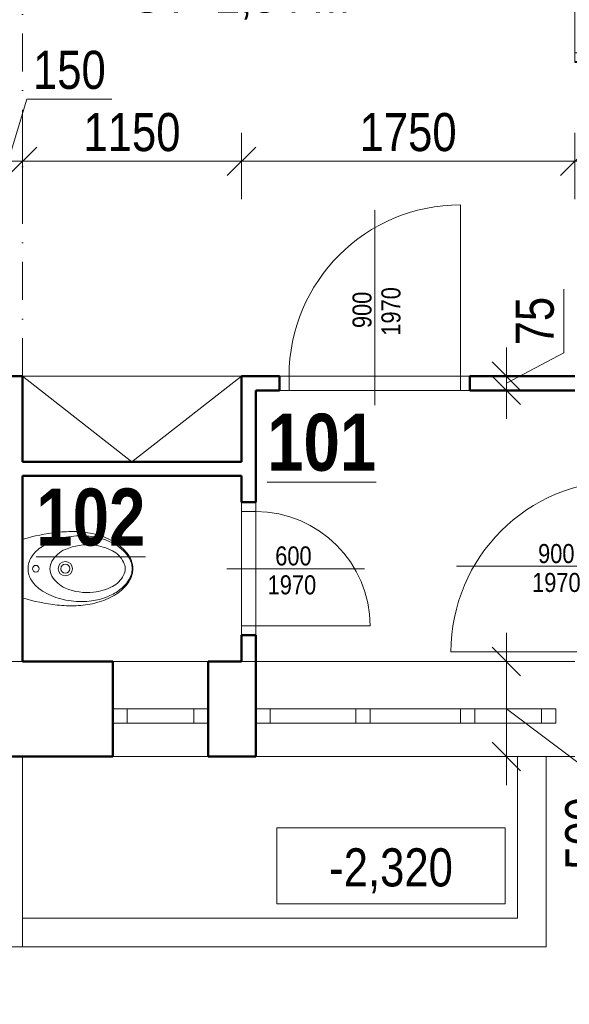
# Model space of a CAD drawing. Header units: millimetres. Extents: x 26913 to 229900, y -42004 to 143385.
# Tile 20 of 28: x 132155 to 135041, y -39375 to -34199. Entities that reach past the tile are written whole.
import ezdxf
from ezdxf.enums import TextEntityAlignment as Align

# ---------------------------------------------------------------- set-up
doc = ezdxf.new("R2010")
doc.units = ezdxf.units.MM
doc.header["$LTSCALE"] = 400
doc.linetypes.add('DASHDOT', pattern=[1, 0.5, -0.25, 0, -0.25])
doc.layers.get('0').update_dxf_attribs({"color": 250})
doc.layers.add('A99_X_pom', color=40, linetype='Continuous', lineweight=40, plot=False)
for name, color, linetype, lineweight in [('B_kóty', 40, 'Continuous', 18), ('B_pohled', 7, 'Continuous', 18), ('B_rozhraní', 7, 'Continuous', 13), ('B_sanita', 7, 'Continuous', 18), ('B_výplně otvorů', 7, 'Continuous', 18), ('B_řez', 7, 'Continuous', 50), ('S_kce_nad_viditelné', 7, 'DASHDOT', 18), ('S_kóty_výškové', 7, 'Continuous', 13), ('S_popis', 10, 'Continuous', 13), ('S_popis místnosti', 10, 'Continuous', 13), ('S_tlustá', 220, 'Continuous', 50)]:
    doc.layers.add(name, color=color, linetype=linetype, lineweight=lineweight)
doc.styles.get("Standard").update_dxf_attribs({"font": 'ARIALN.TTF'})
doc.dimstyles.new('M 1-50', dxfattribs={"dimscale": 50, "dimtxt": 2, "dimasz": 1.5, "dimexe": 1.5, "dimexo": 3, "dimgap": 0.5, "dimtad": 1, "dimdec": 0, "dimrnd": 5, "dimzin": 0, "dimtxsty": 'Standard', "dimblk": 'OBLIQUE', "dimcen": 0.09, "dimdle": 0.5, "dimclrd": 256, "dimclre": 256, "dimclrt": 256, "dimadec": 0, "dimazin": 0, "dimtfac": 1, "dimtdec": 0, "dimtmove": 1, "dimatfit": 0, "dimldrblk": 'OBLIQUE', "dimfxl": 7, "dimfxlon": 1, "dimtolj": 1, "dimtzin": 0, "dimlwd": -1, "dimlwe": -1, "dimarcsym": 0})

# ---------------------------------------------------------------- blocks, each defined once
blk = doc.blocks.new('*U70')
blk.add_line((0, 1246.6), (0, -280))
at = {"color": 0}
for p, q in [((-700, 300), (-700, 1000)), ((93.8, 650), (700, 300)), ((-700, 300), (-750, 300)), ((-700, 300), (0, 300)), ((-700, 300), (-700, 0)), ((0, 0), (0, 300)), ((0, 300), (700, 300)), ((700, 300), (700, 0)), ((700, 300), (750, 300)), ((-700, 0), (-750, 0)), ((-700, 0), (0, 0)), ((0, 0), (700, 0)), ((700, 0), (750, 0))]:
    blk.add_line(p, q, dxfattribs=at)
for centre, start, end in [((-700, 300), 0, 90), ((700, 300), 150, 180)]:
    blk.add_arc(centre, 700, start, end, dxfattribs=at)
at = {"layer": 'A99_X_pom', "color": 0}
for p, q in [((-750, 300), (-750, 0)), ((750, 300), (750, 0))]:
    blk.add_line(p, q, dxfattribs=at)
at = {"flags": 8}
blk.add_attdef('SIRKA', text='', height=100, rotation=90, dxfattribs=at).set_placement((10, 932.9), align=Align.BOTTOM_CENTER)
blk.add_attdef('VYSKA', text='', height=100, rotation=90).set_placement((30, 930.8), align=Align.TOP_CENTER)
blk = doc.blocks.new('*U89')
for p, q in [((0, 77.5), (0, -1121.4)), ((-500, -250), (-500, 0)), ((500, -250), (500, 0))]:
    blk.add_line(p, q)
at = {"linetype": 'ByBlock'}
for p, q in [((-450, 0), (-500, 0)), ((-450, -250), (-450, 0)), ((450, 0), (450, -250)), ((500, 0), (450, 0)), ((-450, -250), (-500, -250)), ((450, -250), (450, -1150)), ((500, -250), (450, -250))]:
    blk.add_line(p, q, dxfattribs=at)
at = {"linetype": 'Continuous'}
for p, q in [((450, 0), (-450, 0)), ((450, -250), (-450, -250))]:
    blk.add_line(p, q, dxfattribs=at)
at = {"linetype": 'ByBlock'}
blk.add_arc((450, -250), 900, 180, 270, dxfattribs=at)
at = {"flags": 8}
blk.add_attdef('SIRKA', text='', height=100, rotation=90, dxfattribs=at).set_placement((13, -596.8), align=Align.BOTTOM_CENTER)
blk.add_attdef('VYSKA', text='', height=100, rotation=90, dxfattribs=at).set_placement((34.8, -596.5), align=Align.TOP_CENTER)
blk = doc.blocks.new('*U90')
at = {"linetype": 'ByBlock'}
for p, q in [((300, 75), (300, 675)), ((-300, 75), (-350, 75)), ((-300, 75), (-300, 0)), ((300, 0), (300, 75)), ((350, 75), (300, 75)), ((-300, 0), (-350, 0)), ((350, 0), (300, 0))]:
    blk.add_line(p, q, dxfattribs=at)
for p, q in [((0, -77.5), (0, 646.4)), ((-350, 75), (-350, 0)), ((350, 75), (350, 0))]:
    blk.add_line(p, q)
at = {"linetype": 'Continuous'}
for p, q in [((300, 75), (-300, 75)), ((300, 0), (-300, 0))]:
    blk.add_line(p, q, dxfattribs=at)
at = {"linetype": 'ByBlock'}
blk.add_arc((300, 75), 600, 90, 180, dxfattribs=at)
at = {"flags": 8}
blk.add_attdef('VYSKA', text='', height=100, rotation=90, dxfattribs=at).set_placement((34.8, 264.9), align=Align.TOP_CENTER)
blk.add_attdef('SIRKA', text='', height=100, rotation=90, dxfattribs=at).set_placement((13, 272.9), align=Align.BOTTOM_CENTER)
blk = doc.blocks.new('*U91')
for p, q in [((0, -77.5), (0, 946.4)), ((-500, 75), (-500, 0)), ((500, 75), (500, 0))]:
    blk.add_line(p, q)
at = {"linetype": 'ByBlock'}
for p, q in [((450, 75), (450, 975)), ((-450, 75), (-500, 75)), ((-450, 75), (-450, 0)), ((450, 0), (450, 75)), ((500, 75), (450, 75)), ((-450, 0), (-500, 0)), ((500, 0), (450, 0))]:
    blk.add_line(p, q, dxfattribs=at)
at = {"linetype": 'Continuous'}
for p, q in [((450, 75), (-450, 75)), ((450, 0), (-450, 0))]:
    blk.add_line(p, q, dxfattribs=at)
at = {"linetype": 'ByBlock'}
blk.add_arc((450, 75), 900, 90, 180, dxfattribs=at)
at = {"flags": 8}
blk.add_attdef('SIRKA', text='', height=100, rotation=90, dxfattribs=at).set_placement((13, 422.9), align=Align.BOTTOM_CENTER)
blk.add_attdef('VYSKA', text='', height=100, rotation=90, dxfattribs=at).set_placement((34.8, 414.9), align=Align.TOP_CENTER)
blk = doc.blocks.new('A$C0BE674CB')
blk.add_line((-150.592724, 0), (150.592724, 0))
for centre, radius in [((-0.000015, -69.792725), 17.5), ((0.013214, -225.145218), 37.5), ((0.013214, -225.145218), 24)]:
    blk.add_circle(centre, radius)
for centre, radius, start, end in [((-150.592747, -4), 4, 89.98526, 163.163498), ((-0.000015, -141.108673), 111.985252, 57.139480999, 90.000075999), ((-38.25827, -200.336365), 182.494919, 31.555283, 57.139480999), ((-791.895573, -289.012238), 988.640137, 6.249869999, 16.824874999), ((35.54599, -284.333954), 149.405289, 119.906661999, 156.766624), ((-0.000015, -222.534195), 78.11203, 90, 119.906661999), ((-0.000015, -222.534195), 78.11203, 60.093338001, 90), ((-35.546021, -284.333954), 149.405289, 23.233376, 60.093338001), ((-191.542118, -294.472382), 362.376892, 15.004257, 31.555374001), ((-246.82349, -309.289276), 419.609497, 359.539749, 15.004265), ((-520.29279, -259.264405), 715.413086, 358.196968, 6.249869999), ((-169.67754, -341.915284), 295.374023, 353.854790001, 23.23349), ((-277.253987, -266.912293), 472.253998, 346.225929, 358.197731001), ((-178.213001, -316.362122), 350.542023, 338.40638, 352.477646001), ((-230.799412, -309.41803), 403.5849, 352.477654, 359.539749), ((-153.260212, -343.682923), 278.861816, 332.394997, 353.854790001), ((-210.403385, -283.300446), 403.42392, 332.202339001, 346.225906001), ((-113.051106, -342.15326), 280.46167, 324.204681, 338.907990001), ((24.889042, -410.808167), 134, 207.605060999, 243.627109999), ((-53.054817, -385.416535), 206.493668, 307.557140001, 325.00848), ((-73.15435, -355.656739), 248.270081, 310.861206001, 332.202255), ((-0.013245, -460.979798), 78, 270, 296.372895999), ((-13.600356, -424.501892), 157.240784, 283.398419, 310.861206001), ((-11.864981, -438.985474), 138.919754, 287.015374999, 308.180595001), ((-0.000015, -481.597138), 98.548065, 270, 283.398416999), ((-0.000015, -477.756806), 98.373566, 270.000074, 287.015372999)]:
    blk.add_arc(centre, radius, start, end)
at = {"extrusion": (0, 0, -1)}
for centre, radius, start, end in [((-791.895565, -289.012238), 988.640137, 6.249869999, 16.824874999), ((-38.25824, -200.336365), 182.494919, 31.555283, 57.139477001), ((0.000015, -141.108673), 111.985252, 57.139477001, 90.000064), ((-150.592708, -4), 4, 90.000344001, 163.174651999), ((-191.54208, -294.472382), 362.376892, 15.004371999, 31.555504), ((-520.292782, -259.264405), 715.413086, 358.196968, 6.249869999), ((-246.823452, -309.289276), 419.609497, 359.539848, 15.004371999), ((-169.677501, -341.915284), 295.374023, 353.854904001, 23.233589), ((-277.253963, -266.912293), 472.253998, 346.225151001, 358.196968), ((-230.799373, -309.41803), 403.5849, 352.477776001, 359.539848), ((-178.212963, -316.362122), 350.542023, 338.406509, 352.477776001), ((-210.403347, -283.300446), 403.42392, 332.202477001, 346.226028), ((-153.260174, -343.682923), 278.861816, 332.395157, 353.854904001), ((-113.051067, -342.15326), 280.46167, 324.204872, 338.908164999), ((-73.154323, -355.656739), 248.270081, 310.860992, 332.202042), ((-53.05479, -385.416535), 206.493668, 307.556915, 325.008262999), ((24.889073, -410.808167), 134, 207.605064, 243.627106), ((-13.600326, -424.501892), 157.240784, 283.398346, 310.86116), ((-11.864948, -438.985474), 138.919754, 287.015488, 308.180694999), ((-0.013214, -460.979798), 78, 270, 296.372909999), ((0.000015, -477.756806), 98.373566, 270.000075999, 287.015381), ((0.000015, -481.597138), 98.548065, 270, 283.398407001)]:
    blk.add_arc(centre, radius, start, end, dxfattribs=at)
blk = doc.blocks.new('*U41')
for p, q in [((12, 0), (0, 0)), ((0, 0), (0, -4)), ((12, -4), (12, 0)), ((0, -4), (12, -4))]:
    blk.add_line(p, q)
blk.add_attdef('VYSKA', text='', height=2).set_placement((6.004, -3.077), align=Align.CENTER)
blk = doc.blocks.new('*U79')
at = {"color": 0}
for p, q in [((0, 75), (500, 75)), ((0, 75), (0, 0)), ((75, 75), (75, 0)), ((425, 0), (425, 75)), ((500, 0), (500, 75)), ((0, 0), (500, 0))]:
    blk.add_line(p, q, dxfattribs=at)
blk = doc.blocks.new('_Oblique')
at = {"color": 0, "linetype": 'ByBlock', "lineweight": -2}
blk.add_line((-0.5, -0.5), (0.5, 0.5), dxfattribs=at)
blk = doc.blocks.new('*D99')
at = {"layer": 'B_kóty', "transparency": 16777216}
for p, q in [((133144.4, -39972.7), (133144.4, -40822.7)), ((133394.4, -39972.7), (133394.4, -40822.7)), ((133269.4, -40672.7), (133531.2, -40235.8)), ((133531.2, -40235.8), (133995.7, -40235.8)), ((133144.4, -40672.7), (132994.4, -40672.7)), ((133144.4, -40672.7), (133394.4, -40672.7)), ((133144.4, -40672.7), (133394.4, -40672.7)), ((133394.4, -40672.7), (133544.4, -40672.7))]:
    blk.add_line(p, q, dxfattribs=at)
at = {"layer": 'Defpoints', "color": 0, "transparency": 16777216}
for p in [(133144.4, -38072.7), (133394.4, -38072.7), (133394.4, -40672.7)]:
    blk.add_point(p, dxfattribs=at)
at = {"layer": 'B_kóty', "transparency": 16777216, "xscale": 150, "yscale": 150, "zscale": 150}
blk.add_blockref('_Oblique', (133144.4, -40672.7), dxfattribs=at)
at = {"layer": 'B_kóty', "transparency": 16777216, "xscale": 150, "yscale": 150, "zscale": 150, "rotation": 180}
blk.add_blockref('_Oblique', (133394.4, -40672.7), dxfattribs=at)
at = {"layer": 'B_kóty', "transparency": 16777216, "insert": (133763.5, -40083.7), "char_height": 200, "attachment_point": 5}
blk.add_mtext('\\A1;250', dxfattribs=at)
blk = doc.blocks.new('*U86')
at = {"color": 0}
for p, q in [((0, 75), (625, 75)), ((0, 75), (0, 0)), ((75, 75), (75, 0)), ((550, 0), (550, 75)), ((625, 0), (625, 75)), ((0, 0), (625, 0))]:
    blk.add_line(p, q, dxfattribs=at)
blk = doc.blocks.new('*U87')
at = {"color": 0}
for p, q in [((0, 75), (600, 75)), ((0, 75), (0, 0)), ((75, 75), (75, 0)), ((525, 0), (525, 75)), ((600, 0), (600, 75)), ((0, 0), (600, 0))]:
    blk.add_line(p, q, dxfattribs=at)
blk = doc.blocks.new('*D127')
at = {"layer": 'B_kóty', "transparency": 16777216}
for p, q in [((128619.4, -39972.7), (128619.4, -40822.7)), ((132169.4, -39972.7), (132169.4, -40822.7)), ((128569.4, -40672.7), (132219.4, -40672.7))]:
    blk.add_line(p, q, dxfattribs=at)
at = {"layer": 'Defpoints', "color": 0, "transparency": 16777216}
for p in [(128619.4, -38072.7), (132169.4, -38072.7), (132169.4, -40672.7)]:
    blk.add_point(p, dxfattribs=at)
at = {"layer": 'B_kóty', "transparency": 16777216, "xscale": 150, "yscale": 150, "zscale": 150, "rotation": 180}
blk.add_blockref('_Oblique', (128619.4, -40672.7), dxfattribs=at)
at = {"layer": 'B_kóty', "transparency": 16777216, "xscale": 150, "yscale": 150, "zscale": 150}
blk.add_blockref('_Oblique', (132169.4, -40672.7), dxfattribs=at)
at = {"layer": 'B_kóty', "transparency": 16777216, "char_height": 200, "attachment_point": 5}
for s, insert in [('\\A1;3550', (130394.4, -40520.5)), ('\\A1;1750 (750)', (130394.4, -40853.8))]:
    blk.add_mtext(s, dxfattribs=dict(at, insert=insert))
blk = doc.blocks.new('*D128')
at = {"layer": 'B_kóty', "transparency": 16777216}
for p, q in [((132435.9, -39530.3), (131249.8, -39530.3)), ((132894.4, -40672.7), (132435.9, -39530.3)), ((132644.4, -39972.7), (132644.4, -40822.7)), ((133144.4, -39972.7), (133144.4, -40822.7)), ((132644.4, -40672.7), (132494.4, -40672.7)), ((132644.4, -40672.7), (133144.4, -40672.7)), ((132644.4, -40672.7), (133144.4, -40672.7)), ((133144.4, -40672.7), (133294.4, -40672.7))]:
    blk.add_line(p, q, dxfattribs=at)
at = {"layer": 'Defpoints', "color": 0, "transparency": 16777216}
for p in [(132644.4, -38072.7), (133144.4, -38072.7), (133144.4, -40672.7)]:
    blk.add_point(p, dxfattribs=at)
at = {"layer": 'B_kóty', "transparency": 16777216, "xscale": 150, "yscale": 150, "zscale": 150}
blk.add_blockref('_Oblique', (132644.4, -40672.7), dxfattribs=at)
at = {"layer": 'B_kóty', "transparency": 16777216, "xscale": 150, "yscale": 150, "zscale": 150, "rotation": 180}
blk.add_blockref('_Oblique', (133144.4, -40672.7), dxfattribs=at)
at = {"layer": 'B_kóty', "transparency": 16777216, "insert": (131842.9, -39530.3), "char_height": 200, "attachment_point": 5}
blk.add_mtext('\\A1;500\\P650 (1850)', dxfattribs=at)
blk = doc.blocks.new('*D129')
at = {"layer": 'B_kóty', "transparency": 16777216}
for p, q in [((133394.4, -39972.7), (133394.4, -40822.7)), ((135069.4, -39972.7), (135069.4, -40822.7)), ((133344.4, -40672.7), (135119.4, -40672.7))]:
    blk.add_line(p, q, dxfattribs=at)
at = {"layer": 'Defpoints', "color": 0, "transparency": 16777216}
for p in [(133394.4, -38072.7), (135069.4, -38072.7), (135069.4, -40672.7)]:
    blk.add_point(p, dxfattribs=at)
at = {"layer": 'B_kóty', "transparency": 16777216, "xscale": 150, "yscale": 150, "zscale": 150, "rotation": 180}
blk.add_blockref('_Oblique', (133394.4, -40672.7), dxfattribs=at)
at = {"layer": 'B_kóty', "transparency": 16777216, "xscale": 150, "yscale": 150, "zscale": 150}
blk.add_blockref('_Oblique', (135069.4, -40672.7), dxfattribs=at)
at = {"layer": 'B_kóty', "transparency": 16777216, "char_height": 200, "attachment_point": 5}
for s, insert in [('\\A1;1675', (134231.9, -40520.5)), ('\\A1;650 (1850)', (134231.9, -40853.8))]:
    blk.add_mtext(s, dxfattribs=dict(at, insert=insert))
blk = doc.blocks.new('*D138')
at = {"layer": 'B_kóty', "transparency": 16777216}
for p, q in [((146529.4, -38022.7), (146529.4, -39122.7)), ((145829.4, -38072.7), (146679.4, -38072.7)), ((145829.4, -39072.7), (146679.4, -39072.7))]:
    blk.add_line(p, q, dxfattribs=at)
at = {"layer": 'Defpoints', "color": 0, "transparency": 16777216}
for p in [(135569.4, -38072.7), (132169.4, -39072.7), (146529.4, -39072.7)]:
    blk.add_point(p, dxfattribs=at)
at = {"layer": 'B_kóty', "transparency": 16777216, "xscale": 150, "yscale": 150, "zscale": 150}
for p, rotation in [((146529.4, -38072.7), 90), ((146529.4, -39072.7), 270)]:
    blk.add_blockref('_Oblique', p, dxfattribs=dict(at, rotation=rotation))
at = {"layer": 'B_kóty', "transparency": 16777216, "insert": (146529.4, -38572.7), "char_height": 200, "attachment_point": 5, "rotation": 90}
blk.add_mtext('\\A1;1000\\P1750 (750)', dxfattribs=at)
blk = doc.blocks.new('*D175')
at = {"layer": 'B_kóty', "transparency": 16777216}
for p, q in [((132094.4, -34943.6), (132192.5, -34616.5)), ((132192.5, -34616.5), (132638.9, -34616.5)), ((132019.4, -35143.6), (132019.4, -34793.6)), ((132169.4, -35143.6), (132169.4, -34793.6)), ((132019.4, -34943.6), (131869.4, -34943.6)), ((132019.4, -34943.6), (132169.4, -34943.6)), ((132019.4, -34943.6), (132169.4, -34943.6)), ((132169.4, -34943.6), (132319.4, -34943.6))]:
    blk.add_line(p, q, dxfattribs=at)
at = {"layer": 'Defpoints', "color": 0, "transparency": 16777216}
for p in [(132169.4, -34943.6), (132019.4, -36072.7), (132169.4, -36072.7)]:
    blk.add_point(p, dxfattribs=at)
at = {"layer": 'B_kóty', "transparency": 16777216, "xscale": 150, "yscale": 150, "zscale": 150}
blk.add_blockref('_Oblique', (132019.4, -34943.6), dxfattribs=at)
at = {"layer": 'B_kóty', "transparency": 16777216, "xscale": 150, "yscale": 150, "zscale": 150, "rotation": 180}
blk.add_blockref('_Oblique', (132169.4, -34943.6), dxfattribs=at)
at = {"layer": 'B_kóty', "transparency": 16777216, "insert": (132415.7, -34464.4), "char_height": 200, "attachment_point": 5}
blk.add_mtext('\\A1;150', dxfattribs=at)
blk = doc.blocks.new('*D176')
at = {"layer": 'B_kóty', "transparency": 16777216}
for p, q in [((132169.4, -35143.6), (132169.4, -34793.6)), ((133319.4, -35143.6), (133319.4, -34793.6)), ((132119.4, -34943.6), (133369.4, -34943.6))]:
    blk.add_line(p, q, dxfattribs=at)
at = {"layer": 'Defpoints', "color": 0, "transparency": 16777216}
for p in [(133319.4, -34943.6), (132169.4, -36072.7), (133319.4, -36072.7)]:
    blk.add_point(p, dxfattribs=at)
at = {"layer": 'B_kóty', "transparency": 16777216, "xscale": 150, "yscale": 150, "zscale": 150, "rotation": 180}
blk.add_blockref('_Oblique', (132169.4, -34943.6), dxfattribs=at)
at = {"layer": 'B_kóty', "transparency": 16777216, "xscale": 150, "yscale": 150, "zscale": 150}
blk.add_blockref('_Oblique', (133319.4, -34943.6), dxfattribs=at)
at = {"layer": 'B_kóty', "transparency": 16777216, "insert": (132744.4, -34791.5), "char_height": 200, "attachment_point": 5}
blk.add_mtext('\\A1;1150', dxfattribs=at)
blk = doc.blocks.new('*D177')
at = {"layer": 'B_kóty', "transparency": 16777216}
for p, q in [((133319.4, -35143.6), (133319.4, -34793.6)), ((135069.4, -35143.6), (135069.4, -34793.6)), ((133269.4, -34943.6), (135119.4, -34943.6))]:
    blk.add_line(p, q, dxfattribs=at)
at = {"layer": 'Defpoints', "color": 0, "transparency": 16777216}
for p in [(135069.4, -34943.6), (133319.4, -36072.7), (135069.4, -36072.7)]:
    blk.add_point(p, dxfattribs=at)
at = {"layer": 'B_kóty', "transparency": 16777216, "xscale": 150, "yscale": 150, "zscale": 150, "rotation": 180}
blk.add_blockref('_Oblique', (133319.4, -34943.6), dxfattribs=at)
at = {"layer": 'B_kóty', "transparency": 16777216, "xscale": 150, "yscale": 150, "zscale": 150}
blk.add_blockref('_Oblique', (135069.4, -34943.6), dxfattribs=at)
at = {"layer": 'B_kóty', "transparency": 16777216, "insert": (134194.4, -34791.5), "char_height": 200, "attachment_point": 5}
blk.add_mtext('\\A1;1750', dxfattribs=at)
blk = doc.blocks.new('*D178')
at = {"layer": 'B_kóty', "transparency": 16777216}
for p, q in [((135219.4, -34943.6), (135498.4, -34616.5)), ((135498.4, -34616.5), (135960.2, -34616.5)), ((135069.4, -35143.6), (135069.4, -34793.6)), ((135369.4, -35143.6), (135369.4, -34793.6)), ((135069.4, -34943.6), (134919.4, -34943.6)), ((135069.4, -34943.6), (135369.4, -34943.6)), ((135069.4, -34943.6), (135369.4, -34943.6)), ((135369.4, -34943.6), (135519.4, -34943.6))]:
    blk.add_line(p, q, dxfattribs=at)
at = {"layer": 'Defpoints', "color": 0, "transparency": 16777216}
for p in [(135369.4, -34943.6), (135069.4, -36072.7), (135369.4, -36072.7)]:
    blk.add_point(p, dxfattribs=at)
at = {"layer": 'B_kóty', "transparency": 16777216, "xscale": 150, "yscale": 150, "zscale": 150}
blk.add_blockref('_Oblique', (135069.4, -34943.6), dxfattribs=at)
at = {"layer": 'B_kóty', "transparency": 16777216, "xscale": 150, "yscale": 150, "zscale": 150, "rotation": 180}
blk.add_blockref('_Oblique', (135369.4, -34943.6), dxfattribs=at)
at = {"layer": 'B_kóty', "transparency": 16777216, "insert": (135729.3, -34464.4), "char_height": 200, "attachment_point": 5}
blk.add_mtext('\\A1;300', dxfattribs=at)
blk = doc.blocks.new('*D200')
at = {"layer": 'B_kóty', "transparency": 16777216}
for p, q in [((135012.2, -35951.1), (135012.2, -35616.3)), ((134710.3, -36072.7), (134710.3, -35922.7)), ((134710.3, -36110.2), (135012.2, -35951.1)), ((134510.3, -36072.7), (134860.3, -36072.7)), ((134710.3, -36072.7), (134710.3, -36147.7)), ((134710.3, -36072.7), (134710.3, -36147.7)), ((134510.3, -36147.7), (134860.3, -36147.7)), ((134710.3, -36147.7), (134710.3, -36297.7))]:
    blk.add_line(p, q, dxfattribs=at)
at = {"layer": 'Defpoints', "color": 0, "transparency": 16777216}
for p in [(132169.4, -36072.7), (133394.4, -36147.7), (134710.3, -36147.7)]:
    blk.add_point(p, dxfattribs=at)
at = {"layer": 'B_kóty', "transparency": 16777216, "xscale": 150, "yscale": 150, "zscale": 150}
for p, rotation in [((134710.3, -36072.7), 270), ((134710.3, -36147.7), 90)]:
    blk.add_blockref('_Oblique', p, dxfattribs=dict(at, rotation=rotation))
at = {"layer": 'B_kóty', "transparency": 16777216, "insert": (134860.5, -35783.7), "char_height": 200, "attachment_point": 5, "rotation": 90}
blk.add_mtext('\\A1;75', dxfattribs=at)
blk = doc.blocks.new('*D202')
at = {"layer": 'B_kóty', "transparency": 16777216}
for p, q in [((134710.3, -37572.7), (134710.3, -37422.7)), ((134510.3, -37572.7), (134860.3, -37572.7)), ((134710.3, -37572.7), (134710.3, -38072.7)), ((134710.3, -37572.7), (134710.3, -38072.7)), ((134710.3, -37822.7), (135272.9, -38246.1)), ((134510.3, -38072.7), (134860.3, -38072.7)), ((134710.3, -38072.7), (134710.3, -38222.7)), ((135272.9, -38246.1), (135272.9, -38707.9))]:
    blk.add_line(p, q, dxfattribs=at)
at = {"layer": 'Defpoints', "color": 0, "transparency": 16777216}
for p in [(133394.4, -37572.7), (133394.4, -38072.7), (134710.3, -38072.7)]:
    blk.add_point(p, dxfattribs=at)
at = {"layer": 'B_kóty', "transparency": 16777216, "xscale": 150, "yscale": 150, "zscale": 150}
for p, rotation in [((134710.3, -37572.7), 270), ((134710.3, -38072.7), 90)]:
    blk.add_blockref('_Oblique', p, dxfattribs=dict(at, rotation=rotation))
at = {"layer": 'B_kóty', "transparency": 16777216, "insert": (135120.8, -38477), "char_height": 200, "attachment_point": 5, "rotation": 90}
blk.add_mtext('\\A1;500', dxfattribs=at)

msp = doc.modelspace()

# ---------------------------------------------------------------- linework, layer by layer
at = {"layer": 'B_pohled'}
for points in [[(132169.4, -38922.7), (134769.4, -38922.7), (134769.4, -38072.7)], [(132169.4, -39072.7), (134919.4, -39072.7), (134919.4, -38072.7)]]:
    msp.add_lwpolyline(points, dxfattribs=at)
at = {"layer": 'B_rozhraní'}
for points in [[(132019.4, -37572.7), (132169.4, -37572.7)], [(133319.4, -37572.7), (133394.4, -37572.7)]]:
    msp.add_lwpolyline(points, dxfattribs=at)
at = {"layer": 'B_sanita'}
for points in [[(132169.4, -36072.7), (133319.4, -36072.7)], [(132169.4, -36072.7), (132744.4, -36522.7), (133319.4, -36072.7)]]:
    msp.add_lwpolyline(points, dxfattribs=at)
at = {"layer": 'B_výplně otvorů'}
for points in [[(132644.4, -37572.7), (133144.4, -37572.7)], [(133394.4, -37572.7), (135069.4, -37572.7)], [(132169.4, -38072.7), (132169.4, -39072.7)], [(132644.4, -38072.7), (133144.4, -38072.7)], [(133394.4, -38072.7), (135069.4, -38072.7)], [(132169.4, -39072.7), (128619.4, -39072.7)]]:
    msp.add_lwpolyline(points, dxfattribs=at)
at = {"layer": 'B_řez'}
for points in [[(132169.4, -36072.7), (132019.4, -36072.7)], [(132169.4, -36072.7), (132169.4, -36522.7)], [(133519.4, -36072.7), (133319.4, -36072.7)], [(133319.4, -36072.7), (133319.4, -36522.7)], [(133519.4, -36072.7), (133519.4, -36147.7)], [(135069.4, -36072.7), (134519.4, -36072.7)], [(134519.4, -36072.7), (134519.4, -36147.7)], [(133519.4, -36147.7), (133394.4, -36147.7)], [(133394.4, -36147.7), (133394.4, -36735.2)], [(135069.4, -36147.7), (134519.4, -36147.7)], [(132169.4, -36522.7), (133319.4, -36522.7)], [(132169.4, -36597.7), (132169.4, -37572.7)], [(132169.4, -36597.7), (133319.4, -36597.7)], [(133319.4, -36597.7), (133319.4, -36735.2)], [(133319.4, -36735.2), (133394.4, -36735.2)], [(133319.4, -37435.2), (133319.4, -37572.7)], [(133319.4, -37435.2), (133394.4, -37435.2)], [(133394.4, -37435.2), (133394.4, -38072.7)], [(133319.4, -37572.7), (133144.4, -37572.7)], [(133144.4, -37572.7), (133144.4, -38072.7)], [(133394.4, -38072.7), (133144.4, -38072.7)]]:
    msp.add_lwpolyline(points, dxfattribs=at)
at = {"layer": 'S_kce_nad_viditelné'}
msp.add_lwpolyline([(132169.4, -36072.7), (132169.4, -33772.7)], dxfattribs=at)
at = {"layer": 'S_tlustá'}
for points in [[(132644.4, -37572.7), (132169.4, -37572.7)], [(132644.4, -37572.7), (132644.4, -38072.7)], [(132644.4, -38072.7), (131819.4, -38072.7)]]:
    msp.add_lwpolyline(points, dxfattribs=at)

# ---------------------------------------------------------------- block references
at = {"layer": 'B_sanita', "xscale": -1, "rotation": 89.99999999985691}
msp.add_blockref('A$C0BE674CB', (132169.4, -37085.2), dxfattribs=at)
at = {"layer": 'B_výplně otvorů'}
ref = msp.add_blockref('*U70', (135069.4, -33672.7), dxfattribs=dict(at, rotation=270))
ref.add_attrib('VYSKA', '1970', dxfattribs={"layer": '0', "height": 100}).set_placement((136000.2, -33702.7), align=Align.TOP_CENTER)
ref.add_attrib('SIRKA', '###+###', dxfattribs={"layer": '0', "height": 100}).set_placement((136002.3, -33682.7), align=Align.BOTTOM_CENTER)
ref = msp.add_blockref('*U91', (134019.4, -36147.7), dxfattribs=at)
ref.add_attrib('VYSKA', '1970', dxfattribs={"layer": '0', "height": 100, "rotation": 90}).set_placement((134054.2, -35732.8), align=Align.TOP_CENTER)
ref.add_attrib('SIRKA', '900', dxfattribs={"layer": '0', "height": 100, "rotation": 90}).set_placement((134032.4, -35724.8), align=Align.BOTTOM_CENTER)
ref = msp.add_blockref('*U89', (135569.4, -37072.7), dxfattribs=dict(at, rotation=270))
ref.add_attrib('VYSKA', '1970', dxfattribs={"layer": '0', "height": 100}).set_placement((134972.9, -37107.5), align=Align.TOP_CENTER)
ref.add_attrib('SIRKA', '900', dxfattribs={"layer": '0', "height": 100}).set_placement((134972.6, -37085.6), align=Align.BOTTOM_CENTER)
ref = msp.add_blockref('*U90', (133319.4, -37085.2), dxfattribs=dict(at, rotation=270))
ref.add_attrib('VYSKA', '1970', dxfattribs={"layer": '0', "height": 100, "rotation": 360}).set_placement((133584.3, -37120), align=Align.TOP_CENTER)
ref.add_attrib('SIRKA', '600', dxfattribs={"layer": '0', "height": 100, "rotation": 360}).set_placement((133592.2, -37098.1), align=Align.BOTTOM_CENTER)
at = {"layer": 'B_výplně otvorů', "xscale": -1, "rotation": 180}
for name, p in [('*U79', (132644.4, -37822.7)), ('*U87', (133394.4, -37822.7)), ('*U86', (133919.4, -37822.7)), ('*U79', (134469.4, -37822.7))]:
    msp.add_blockref(name, p, dxfattribs=at)
at = {"layer": 'S_kóty_výškové', "xscale": 100, "yscale": 100, "zscale": 100}
msp.add_blockref('*U41', (133504.4, -38447.5), dxfattribs=at).add_auto_attribs({'VYSKA': '-2,320'})

# ---------------------------------------------------------------- texts
at = {"layer": 'S_popis', "insert": (133316.1, -33961.6), "char_height": 200, "attachment_point": 2, "bg_fill": 3, "box_fill_scale": 1.1, "bg_fill_color": 256, "bg_fill_transparency": 0}
msp.add_mtext_dynamic_manual_height_columns('SV=2,84 m', width=1273.136, gutter_width=12.5, heights=[125.7], dxfattribs=at)
at = {"layer": 'S_popis místnosti', "char_height": 300, "attachment_point": 1}
for s, width, insert in [('{\\fArial Narrow|b1|i0|c238|p34;\\L101\\l }', 2778.79, (133454.1, -36270.3)), ('{\\fArial Narrow|b1|i0|c238|p34;\\L102}', 396.647, (132241.7, -36663.7))]:
    msp.add_mtext_dynamic_manual_height_columns(s, width=width, gutter_width=12.5, heights=[0], dxfattribs=dict(at, insert=insert))

# ---------------------------------------------------------------- dimensions: what is measured, and where the dimension line sits
at = {"layer": 'B_kóty'}
for base, p1, p2, override, picture, middle in [((135369.4, -34943.6), (135069.4, -36072.7), (135369.4, -36072.7), {"dimscale": 100, "dimfxl": 2}, '*D178', (135548.4, -34616.5)), ((133394.4, -40672.7), (133144.4, -38072.7), (133394.4, -38072.7), {"dimscale": 100}, '*D99', (133581.2, -40235.8))]:
    dim = msp.add_linear_dim(base=base, p1=p1, p2=p2, dimstyle='M 1-50', override=override, dxfattribs=at)
    dim.commit()
    dim.dimension.update_dxf_attribs({"geometry": picture, "text_midpoint": middle, "dimtype": 160})
dim = msp.add_linear_dim(base=(135069.4, -34943.6), p1=(133319.4, -36072.7), p2=(135069.4, -36072.7), dimstyle='M 1-50', override={"dimscale": 100, "dimfxl": 2}, dxfattribs=at)
dim.commit()
dim.dimension.update_dxf_attribs({"geometry": '*D177', "text_midpoint": (134194.4, -34791.5)})
dim = msp.add_linear_dim(base=(134710.3, -38072.7), p1=(133394.4, -37572.7), p2=(133394.4, -38072.7), angle=90, dimstyle='M 1-50', override={"dimscale": 100, "dimfxl": 2}, dxfattribs=at)
dim.commit()
dim.dimension.update_dxf_attribs({"geometry": '*D202', "text_midpoint": (135272.9, -38296.1), "dimtype": 160})
dim = msp.add_linear_dim(base=(146529.4, -39072.7), p1=(135569.4, -38072.7), p2=(132169.4, -39072.7), angle=90, text='<>\\X1750 (750)', dimstyle='M 1-50', override={"dimscale": 100}, dxfattribs=at)
dim.commit()
dim.dimension.update_dxf_attribs({"geometry": '*D138', "text_midpoint": (146529.4, -38572.7), "dimtype": 160})
for base, p1, p2, text, picture, middle in [((132169.4, -40672.7), (128619.4, -38072.7), (132169.4, -38072.7), '<>\\X1750 (750)', '*D127', (130394.4, -40672.7)), ((135069.4, -40672.7), (133394.4, -38072.7), (135069.4, -38072.7), '<>\\X650 (1850)', '*D129', (134231.9, -40672.7))]:
    dim = msp.add_linear_dim(base=base, p1=p1, p2=p2, text=text, dimstyle='M 1-50', override={"dimscale": 100}, dxfattribs=at)
    dim.commit()
    dim.dimension.update_dxf_attribs({"geometry": picture, "text_midpoint": middle})
dim = msp.add_linear_dim(base=(133144.4, -40672.7), p1=(132644.4, -38072.7), p2=(133144.4, -38072.7), text='<>\\X650 (1850)', dimstyle='M 1-50', override={"dimscale": 100}, dxfattribs=at)
dim.commit()
dim.dimension.update_dxf_attribs({"geometry": '*D128', "text_midpoint": (132385.9, -39530.3), "dimtype": 160})

# ---------------------------------------------------------------- next in the draw order: texts
at = {"layer": 'S_popis', "insert": (131726.2, -35435.3), "char_height": 200, "attachment_point": 2, "rotation": 90, "bg_fill": 2}
msp.add_mtext_dynamic_manual_height_columns('SV=2,14 m', width=1145.776, gutter_width=12.5, heights=[0], dxfattribs=at)

# ---------------------------------------------------------------- next in the draw order: dimensions: what is measured, and where the dimension line sits
at = {"layer": 'B_kóty'}
for base, p1, p2, picture, middle in [((132169.4, -34943.6), (132019.4, -36072.7), (132169.4, -36072.7), '*D175', (132242.5, -34464.4)), ((133319.4, -34943.6), (132169.4, -36072.7), (133319.4, -36072.7), '*D176', (132744.4, -34791.5))]:
    dim = msp.add_linear_dim(base=base, p1=p1, p2=p2, dimstyle='M 1-50', override={"dimscale": 100, "dimfxl": 2}, dxfattribs=at)
    dim.commit()
    dim.dimension.update_dxf_attribs({"geometry": picture, "text_midpoint": middle})
dim = msp.add_linear_dim(base=(134710.3, -36147.7), p1=(132169.4, -36072.7), p2=(133394.4, -36147.7), angle=90, dimstyle='M 1-50', override={"dimscale": 100, "dimfxl": 2}, dxfattribs=at)
dim.commit()
dim.dimension.update_dxf_attribs({"geometry": '*D200', "text_midpoint": (135012.2, -35901.1), "dimtype": 160})

doc.saveas('drawing.dxf')
